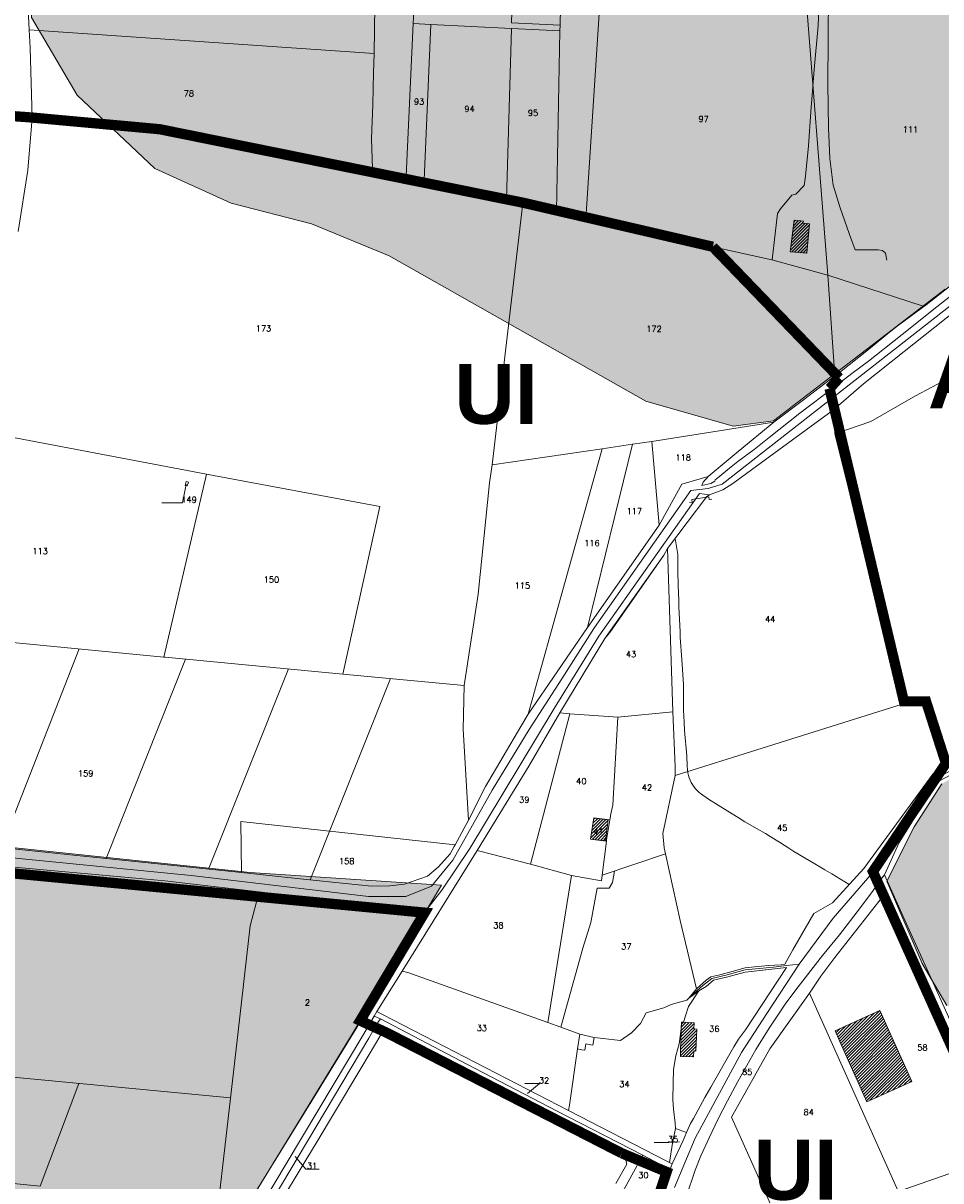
# Model space of a CAD drawing. Header units: metres. Extents: x 578835 to 593571, y 248557 to 255108.
# Tile 88 of 251: x 583786 to 584321, y 250577 to 251252. Entities that reach past the tile are written whole.
import ezdxf

# ---------------------------------------------------------------- set-up
doc = ezdxf.new("R2010")
doc.units = ezdxf.units.M
doc.linetypes.add('CACHEX2', pattern=[0.75, 0.5, -0.25])
doc.linetypes.add('SOLID_LINE', pattern=[0])
for name, color, linetype, lineweight in [('Cad-BATIMENT_BATI_LEGER13', 7, 'SOLID_LINE', 0), ('Cad-BATIMENT_BATI_PRIVE12', 7, 'SOLID_LINE', 0), ('Cad-BATIMENT_BATI_PRIVE12_HACH', 7, 'SOLID_LINE', 0), ('Cad-HYDROGRAPHI_COURS_D_EAU28', 5, 'SOLID_LINE', 0), ('Cad-PARCELLAIRE_PARCELLE1', 250, 'SOLID_LINE', 0), ('Cad-PARCELLAIRE_PARCELLE1_', 250, 'SOLID_LINE', 0), ('Cad-RESEAU_ROUT_AXE_DE_VOIE26', 255, 'SOLID_LINE', 0), ('Cad-RESEAU_ROUT_LIMITE_DE_VOIE_P23', 8, 'SOLID_LINE', 0), ('Cad-TOPONYMIE_DETAIL_PARCELLAIR181', 7, 'SOLID_LINE', 0), ('Cad-TOPONYMIE_NUMERO_DE_PARCELL182', 250, 'SOLID_LINE', 0), ('PLU', 7, 'CACHEX2', 5), ('PPRI global - contour', 152, 'Continuous', 5), ('PPRI global - hachures', 152, 'Continuous', 5)]:
    doc.layers.add(name, color=color, linetype=linetype, lineweight=lineweight)
doc.layers.add('PLU nom', color=7, linetype='Continuous')
doc.styles.get("Standard").update_dxf_attribs({"font": 'arialbd_0.ttf', "height": 50})
doc.styles.add('TEXTSTYLE_45_11', font='txt.shx', dxfattribs={"oblique": 50})

msp = doc.modelspace()

# ---------------------------------------------------------------- hatches: boundary and pattern name
at = {"layer": 'Cad-BATIMENT_BATI_PRIVE12_HACH', "ltscale": 0.4}
h = msp.add_hatch(dxfattribs=at)
h.set_pattern_fill('ANSI31', color=256, scale=0.4, style=0)
h.paths.add_polyline_path([(584243.2, 251118.22), (584244.82, 251135.41), (584240.91, 251135.75), (584241.22, 251137), (584235.74, 251137.55), (584233.57, 251119.08)])
h = msp.add_hatch(dxfattribs=at)
h.set_pattern_fill('ANSI31', color=256, scale=0.4, style=0)
h.paths.add_polyline_path([(584125.76, 250775.33), (584127.37, 250787.73), (584118.95, 250788.8), (584117.01, 250776.38)])
h = msp.add_hatch(dxfattribs=at)
h.set_pattern_fill('ANSI31', color=256, scale=0.4, style=0)
h.paths.add_polyline_path([(584259.67, 250664.57), (584262.31, 250658.65), (584278.22, 250623.2), (584304.44, 250635.09), (584285.8, 250676.45)])
h = msp.add_hatch(dxfattribs=at)
h.set_pattern_fill('ANSI31', color=256, scale=0.4, style=0)
h.paths.add_polyline_path([(584178.55, 250652.66), (584179.04, 250665.64), (584177.29, 250665.71), (584177.41, 250669.29), (584170.12, 250669.68), (584169.52, 250653.14), (584169.49, 250649.68), (584177.17, 250649.43), (584177.21, 250652.88)])
at = {"layer": 'PPRI global - hachures', "ltscale": 0.4}
h = msp.add_hatch(dxfattribs=at)
h.set_pattern_fill('ANSI36', color=256, scale=2, style=0)
h.paths.add_polyline_path([(583783.61, 251394.92), (583946.21, 251362.57), (584012.55, 251370.66), (584098.3, 251384.41), (584238.25, 251397.35), (584368.5, 251410.28), (584383.06, 251421.61), (584395.2, 251448.29), (584419.46, 251503.28), (584433.22, 251512.17), (584451.82, 251518.64), (584493.89, 251519.45), (584494.7, 251517.83), (584472.05, 251487.91), (584429.17, 251242.09), (584417.04, 251177.39), (584407.33, 251166.07), (584324.01, 251097.34), (584223.69, 251020.52), (584200.23, 251017.28), (584149.27, 251031.84), (583999.6, 251116.75), (583954.3, 251135.35), (583907.38, 251147.47), (583862.89, 251167.69), (583817.58, 251210.55), (583790.89, 251255.83), (583781.18, 251395.73)])
h = msp.add_hatch(dxfattribs=at)
h.set_pattern_fill('ANSI36', color=256, scale=2, style=0)
h.paths.add_polyline_path([(585242.56, 250780.23), (585265.66, 250798.09), (585286.7, 250804.38), (585289.93, 250787.96), (585326.39, 250810.17), (585330.51, 250825.48), (585332.77, 250868.33), (585348.01, 250892.87), (585368.08, 250929.4), (585385.04, 250960.79), (585420, 251010.54), (585447.53, 251036.99), (585518.72, 251077.28), (585598.27, 251123.95), (585621.04, 251151.16), (585692.53, 251198.38), (585723.43, 251230.19), (585637.54, 251423.36), (585591.28, 251427.03), (585538.57, 251422.44), (585488.16, 251414.81), (585414.83, 251394.96), (585343.03, 251372.05), (585277.87, 251348.23), (585198.43, 251338.3), (585108.29, 251333.72), (585046.42, 251316.92), (585001.35, 251284.85), (584795.87, 251178.72), (584800.22, 251164.72), (584815.5, 251086.08), (584822.37, 251051.72), (584819.32, 251024.99), (584791.82, 251006.67), (584731.47, 250981.47), (584700.16, 250976.13), (584659.67, 250974.6), (584593.22, 250952.46), (584510.56, 250915.62), (584433.42, 250868.28), (584351.68, 250824.76), (584321.89, 250808.72), (584305.85, 250783.52), (584289.81, 250751.95), (584310.44, 250703.84), (584324.95, 250679.41), (584347.1, 250669.48), (584371.55, 250659.56), (584400.57, 250641.23), (584409.74, 250621.38), (584399.81, 250601.53), (584383, 250586.26), (584353.21, 250570.99), (584343.28, 250555.72), (584342.52, 250547.32), (584351.68, 250539.68), (584363.14, 250532.81), (584402.1, 250526.7), (584442.58, 250516.01), (584470.85, 250509.9), (584483.07, 250499.98), (584489.18, 250483.18), (584480.78, 250466.38), (584358.94, 250424.9), (584287.9, 250398.94), (584209.22, 250382.14), (584125.96, 250363.05), (584103.32, 250351.74), (584085.24, 250360.61), (584066.5, 250379.34), (584071.07, 250273.21), (584114.62, 250275.14), (584147.19, 250265.93), (584185.77, 250251.87), (584224.57, 250241.26), (584264.15, 250239.99), (584302.22, 250247.96), (584339.45, 250262.04), (584392.88, 250285.19), (584363.5, 250180.41), (584396.55, 250191.71), (584429.35, 250209.71), (584463.06, 250232.48), (584509.48, 250247.33), (584563.23, 250258.54), (584653.27, 250281.47), (584710.91, 250295.68), (584752.12, 250307.72), (584786.5, 250341.33), (584838.38, 250380.15), (584946.57, 250440.75), (585046.31, 250526.64), (585147.58, 250632.48), (585219.01, 250708.68), (585240.76, 250756.07)])
h = msp.add_hatch(dxfattribs=at)
h.set_pattern_fill('ANSI36', color=256, scale=2, style=0)
h.paths.add_polyline_path([(584066.5, 250379.34), (584062.37, 250383.47), (584043.41, 250459.25), (584013.35, 250450.76), (584002.24, 250450.11), (583982.63, 250452.72), (583973.49, 250455.99), (583889.77, 250518.96), (583895.65, 250528.1), (583977.99, 250662.67), (584030.07, 250749.63), (583918.43, 250756.91), (583664.41, 250783.59), (583631.24, 250786.83), (583615.06, 250787.64), (583601.17, 250794.44), (583587.42, 250827.6), (583576.9, 250872.88), (583563.15, 250910.89), (583546.16, 250944.04), (583514.61, 250983.67), (583475.78, 251010.35), (583442.61, 251028.95), (583396.5, 251041.08), (583343.91, 251049.17), (583296.18, 251058.06), (583275.96, 251065.34), (583264.63, 251086.36), (583250.88, 251100.92), (583230.66, 251114.67), (583189.4, 251126.8), (583119.68, 251147.06), (583061.43, 251160.81), (583024.22, 251164.04), (582980.53, 251148.68), (582993.48, 251125.23), (583025.83, 251140.59), (583054.15, 251143.02), (583098.64, 251130.08), (583144.75, 251115.52), (583186.01, 251101.78), (583219.99, 251088.03), (583236.17, 251071.86), (583255.58, 251033.04), (583254.78, 251000.7), (583238.6, 250995.04), (583207.85, 250995.04), (583194.1, 251002.31), (583172.26, 251010.4), (583159.32, 250999.89), (583144.75, 250992.61), (583123.72, 250996.65), (583093.79, 251001.51), (583044.44, 251004.74), (583042.82, 250977.25), (583071.95, 250975.63), (583123.72, 250970.78), (583189.25, 250968.35), (583234.55, 250957.84), (583253.97, 250940.05), (583273.38, 250908.51), (583282.28, 250851.91), (583278.25, 250803.12), (583273.39, 250777.24), (583225.66, 250792.61), (583164.18, 250807.16), (583128.59, 250807.97), (583123.73, 250787.76), (583296.04, 250750.56), (583317.08, 251031.97), (583369.66, 251022.26), (583418.2, 250998.81), (583457.03, 250968.08), (583486.96, 250930.89), (583515.28, 250879.13), (583529.84, 250833.04), (583533.88, 250790.18), (583534.69, 250771.58), (583553.3, 250763.5), (583563.01, 250755.41), (583580, 250744.9), (583594.56, 250731.15), (583590.51, 250708.51), (583580.81, 250697.19), (583567.05, 250697.19), (583552.49, 250698.8), (583535.5, 250697.19), (583522.56, 250693.95), (583503.14, 250708.51), (583479.68, 250718.21), (583448.13, 250723.87), (583373.71, 250731.15), (583318.7, 250734.39), (583315.46, 250703.66), (583444.9, 250694.76), (583478.87, 250680.21), (583494.24, 250668.89), (583512.04, 250632.5), (583510.42, 250582.36), (583496.67, 250561.34), (583468.36, 250541.12), (583419.01, 250518.48), (583354.29, 250508.77), (583304.13, 250508.77), (583282.29, 250518.48), (583279.06, 250526.56), (583283.91, 250598.53), (583239.42, 250602.58), (583222.43, 250600.96), (583186.02, 250597.72), (583162.56, 250599.34), (583148, 250606.62), (583122.92, 250612.28), (583089.76, 250614.71), (583078.43, 250626.03), (583052.54, 250635.73), (583029.89, 250635.73), (583004.81, 250631.69), (582985.4, 250622.79), (582965.98, 250613.09), (582970.84, 250593.68), (583001.58, 250611.47), (583029.08, 250621.98), (583059.01, 250621.98), (583080.86, 250606.62), (583092.99, 250591.26), (583118.07, 250585.59), (583148.81, 250571.85), (583177.12, 250554.06), (583200.59, 250528.99), (583205.44, 250507.16), (583205.44, 250486.13), (583186.83, 250479.66), (583124.54, 250464.3), (583104.02, 250461.44), (583074.89, 250436.37), (583062.76, 250421.01), (583040.92, 250417.77), (583013.41, 250429.9), (582993.19, 250437.99), (582977.01, 250433.14), (582972.96, 250422.62), (582979.43, 250412.11), (583003.7, 250411.3), (583028.78, 250404.83), (583040.92, 250397.56), (583014.22, 250380.57), (582989.14, 250366.83), (582968.11, 250354.7), (582985.91, 250337.72), (583050.62, 250379.77), (583073.28, 250387.85), (583089.45, 250391.9), (583109.68, 250404.03), (583129.9, 250417.77), (583157.41, 250425.05), (583265.81, 250428.28), (583273.09, 250428.28), (583273.9, 250446.07), (583295.97, 250457.39), (583334.8, 250467.1), (583366.35, 250470.33), (583405.99, 250467.9), (583424.6, 250456.58), (583444.01, 250438.79), (583471.52, 250417.77), (583514.39, 250491.35), (583542.71, 250566.56), (583607.54, 250728.61), (583618.87, 250755.3), (583637.47, 250748.02), (583563.05, 250565.27), (583533.11, 250493.3), (583488.62, 250414.05), (583469.92, 250375), (583458.6, 250360.44), (583447.3, 250277.69), (583433.55, 250118.39), (583433.55, 250075.53), (583435.17, 250061.79), (583444.07, 250055.32), (583538.72, 249966.37), (583593.05, 249930.65), (583636.74, 249921.76), (583657.12, 249921.76), (583640.51, 249900.52), (583605.37, 249856.24), (583563.9, 249771.01), (583539.46, 249724.43), (583484.46, 249610.66), (583466.89, 249549.58), (583445.44, 249517.44), (583408.01, 249447.95), (583372.11, 249391.45), (583402.75, 249358.91), (583418.65, 249347.07), (583436.19, 249369.28), (583463.87, 249406.75), (583478.59, 249436.8), (583476.61, 249477.12), (583481.36, 249487.31), (583491.71, 249499.16), (583485.47, 249528.1), (583479.2, 249549.72), (583486.09, 249593.97), (583536.27, 249697.24), (583571.65, 249771.24), (583609.81, 249820.41), (583635.17, 249860.02), (583657.05, 249884.96), (583692.43, 249959.02), (583716.61, 250005.58), (583724.42, 250017.76), (583733.57, 250029.46), (583758.23, 250060.88), (583783.36, 250088.01), (583819.02, 250122.79), (583886.38, 250174.14), (583941.78, 250217.37), (583983.26, 250248.04), (584014.32, 250265.65), (584046.48, 250272.12), (584071.07, 250273.21)])

# ---------------------------------------------------------------- linework, layer by layer
at = {"layer": 'Cad-BATIMENT_BATI_LEGER13'}
msp.add_lwpolyline([(584118.47, 250656.23), (584119.18, 250660.64), (584110.85, 250662.61), (584109.51, 250654.03), (584112.02, 250653.57), (584113.77, 250653.27), (584114.38, 250656.89), (584117.22, 250656.45), (584118.47, 250656.23), (584118.47, 250656.23)], close=True, dxfattribs=at)
msp.add_lwpolyline([(584118.47, 250656.23), (584119.18, 250660.64), (584110.85, 250662.61), (584109.51, 250654.03), (584112.02, 250653.57), (584113.77, 250653.27), (584114.38, 250656.89), (584117.22, 250656.45), (584118.47, 250656.23), (584118.47, 250656.23)], close=True, dxfattribs=at)
at = {"layer": 'Cad-BATIMENT_BATI_PRIVE12'}
for points in [[(584243.2, 251118.22), (584244.82, 251135.41), (584240.91, 251135.75), (584241.22, 251137), (584235.74, 251137.55), (584233.57, 251119.08), (584243.2, 251118.22), (584243.2, 251118.22)], [(584125.76, 250775.33), (584127.37, 250787.73), (584118.95, 250788.8), (584117.01, 250776.38), (584125.76, 250775.33), (584125.76, 250775.33)], [(584259.67, 250664.57), (584262.31, 250658.65), (584278.22, 250623.2), (584304.44, 250635.09), (584285.8, 250676.45), (584259.67, 250664.57), (584259.67, 250664.57)], [(584178.55, 250652.66), (584179.04, 250665.64), (584177.29, 250665.71), (584177.41, 250669.29), (584170.12, 250669.68), (584169.52, 250653.14), (584169.49, 250649.68), (584177.17, 250649.43), (584177.21, 250652.88), (584178.55, 250652.66), (584178.55, 250652.66)]]:
    msp.add_lwpolyline(points, close=True, dxfattribs=at)
at = {"layer": 'Cad-HYDROGRAPHI_COURS_D_EAU28'}
for points in [[(584337.34, 251107.47), (584312.82, 251088.14), (584297.44, 251076.82), (584292.41, 251072.95), (584278.14, 251061.28), (584263.29, 251049.45), (584259.57, 251046.68), (584241.19, 251032.77), (584224.06, 251019.75), (584203.23, 251002.63), (584185.67, 250987.89), (584185.06, 250987.29), (584183.85, 250985.96), (584182.8, 250984.64), (584181.89, 250982.78), (584187.32, 250983.9), (584189.52, 250985.2), (584189.78, 250986.01), (584190.24, 250986.5), (584192.48, 250988.24), (584198.11, 250992.83), (584202.91, 250996.69), (584212.53, 251003.74), (584215.39, 251006.09), (584221.18, 251010.81), (584239.12, 251025.02), (584259.13, 251040.18), (584269.43, 251048.07), (584269.43, 251048.07), (584269.43, 251048.07), (584279.2, 251055.35), (584303.58, 251074.43), (584316.31, 251084.87), (584327.15, 251093.35)], [(583922.79, 250558.95), (583984.2, 250661.85), (583990.91, 250673.22), (583992.42, 250675.91), (584007.12, 250699.32), (584050.86, 250769.85), (584080.97, 250818.97), (584099.23, 250850.14), (584125.45, 250893.47), (584159.73, 250942.03), (584161.89, 250945.89), (584184.82, 250976.34), (584186.38, 250977.37), (584180.63, 250978.11), (584121.96, 250894.84), (584095.89, 250852.54), (584046.65, 250770.95), (584030.28, 250746.73), (584020.26, 250733.53), (584018.83, 250730.84), (584016.72, 250725.54), (583987.62, 250678.07), (583952.51, 250620.63), (583895.96, 250528.74)]]:
    msp.add_lwpolyline(points, dxfattribs=at)
at = {"layer": 'Cad-PARCELLAIRE_PARCELLE1'}
for points in [[(584099.28, 251251.21), (584101.06, 251343.32), (584101.16, 251346.13), (584101.53, 251363.43), (584128.38, 251357.87), (584128.21, 251354.96), (584125.07, 251306.66), (584123.42, 251280.99), (584123.17, 251276.07), (584120.83, 251239.98), (584114.31, 251138.32), (584097.2, 251142.91), (584099.22, 251247.98), (584099.28, 251251.21), (584099.28, 251251.21)], [(583990.75, 251348.39), (583990.27, 251350.23), (583993.57, 251350.18), (584018.13, 251355.24), (584017.72, 251345.29), (584017.55, 251342.37), (584013.74, 251255.78), (584013.54, 251252.19), (584009.59, 251163.35), (583989.78, 251167.5), (583989.3, 251185.18), (583990.02, 251205.09), (583990.53, 251223.63), (583990.92, 251234.8), (583991.53, 251290.71), (583992.36, 251336.04), (583990.75, 251348.39), (583990.75, 251348.39)], [(584099.28, 251251.21), (584070.96, 251252.75), (584073.64, 251343.04), (584101.06, 251343.32), (584099.28, 251251.21), (584099.28, 251251.21)], [(584241.69, 251281.39), (584241.1, 251292.38), (584297.61, 251298.77), (584353.77, 251304.58), (584373.45, 251136.01), (584342.99, 251111.95), (584312.82, 251088.14), (584297.44, 251076.82), (584292.41, 251072.95), (584278.14, 251061.28), (584263.29, 251049.45), (584259.57, 251046.68), (584255.4, 251105.52), (584241.69, 251281.39), (584241.69, 251281.39)], [(584114.31, 251138.32), (584120.83, 251239.98), (584123.17, 251276.07), (584241.69, 251281.39), (584255.4, 251105.52), (584222.74, 251114.39), (584114.31, 251138.32), (584114.31, 251138.32)], [(584013.54, 251252.19), (584023.97, 251251.72), (584020.09, 251161), (584009.59, 251163.35), (584013.54, 251252.19), (584013.54, 251252.19)], [(584020.09, 251161), (584023.97, 251251.72), (584070.9, 251249.4), (584068.01, 251149.84), (584060.46, 251151.33), (584020.09, 251161), (584020.09, 251161)], [(584070.9, 251249.4), (584099.22, 251247.98), (584097.2, 251142.91), (584077.6, 251147.52), (584068.01, 251149.84), (584070.9, 251249.4), (584070.9, 251249.4)], [(583791.26, 251197.18), (583835.4, 251190.84), (583865.86, 251190.37), (583886.54, 251187.64), (583948.2, 251175.84), (583989.78, 251167.5), (583989.3, 251185.18), (583990.02, 251205.09), (583990.53, 251223.63), (583990.92, 251234.8), (583789.53, 251248.54), (583790.24, 251238.11), (583791.26, 251197.18), (583791.26, 251197.18)], [(584259.57, 251046.68), (584255.4, 251105.52), (584222.74, 251114.39), (584114.31, 251138.32), (584097.2, 251142.91), (584077.6, 251147.52), (584059.61, 250994.75), (584123.79, 251004.13), (584141.46, 251006.83), (584152.88, 251008.34), (584224.06, 251019.75), (584241.19, 251032.77), (584259.57, 251046.68), (584259.57, 251046.68)], [(584335.2, 251050.22), (584306.54, 251035.11), (584280.59, 251020.13), (584259.6, 251012.8), (584258.75, 251026.89), (584276.36, 251042.06), (584299.92, 251060.98), (584330.08, 251084.9), (584341.41, 251093.31), (584346.54, 251095.98), (584358.85, 251100.68), (584374.65, 251105.01), (584377.46, 251073.26), (584335.2, 251050.22), (584335.2, 251050.22)], [(584298.18, 250854.94), (584287.95, 250896.45), (584274.56, 250953.07), (584259.6, 251012.8), (584280.59, 251020.13), (584306.54, 251035.11), (584335.2, 251050.22), (584336.94, 251042.23), (584388.13, 251057.2), (584388.41, 251055.78), (584392.92, 251043.22), (584397.04, 251038.33), (584400.85, 251040.09), (584433.58, 250880.31), (584333.18, 250821.87), (584326.01, 250818.82), (584310.39, 250858.76), (584298.18, 250854.94), (584298.18, 250854.94)], [(584166.42, 250813.62), (584217.21, 250829.45), (584298.18, 250854.94), (584287.95, 250896.45), (584274.56, 250953.07), (584259.6, 251012.8), (584258.75, 251026.89), (584200.09, 250983.97), (584194.22, 250980.25), (584186.38, 250977.37), (584184.82, 250976.34), (584161.89, 250945.89), (584165.06, 250850.62), (584166.32, 250818.74), (584166.42, 250813.62), (584166.42, 250813.62)], [(584157.03, 250959.64), (584152.88, 251008.34), (584224.06, 251019.75), (584203.23, 251002.63), (584185.67, 250987.89), (584180.99, 250986.61), (584170.29, 250983.49), (584157.03, 250959.64), (584157.03, 250959.64)], [(583699.51, 250898.92), (583868.15, 250882.57), (583893.04, 250989.32), (583747.36, 251017.05), (583744.95, 251011.29), (583699.51, 250898.92), (583699.51, 250898.92)], [(584123.79, 251004.13), (584141.46, 251006.83), (584115.27, 250899.97), (584080.74, 250849.37), (584123.79, 251004.13), (584123.79, 251004.13)], [(584141.46, 251006.83), (584152.88, 251008.34), (584157.03, 250959.64), (584115.27, 250899.97), (584141.46, 251006.83), (584141.46, 251006.83)], [(584043.24, 250865.97), (584051.4, 250919.39), (584058.17, 250984.38), (584059.61, 250994.75), (584123.79, 251004.13), (584080.74, 250849.37), (584076.31, 250842.2), (584055.83, 250807.17), (584045.84, 250787.49), (584042.8, 250840.64), (584043.24, 250865.97), (584043.24, 250865.97)], [(583893.04, 250989.32), (583893.95, 250989.17), (583994.12, 250970.45), (583972.6, 250872.67), (583868.9, 250882.51), (583868.15, 250882.57), (583893.04, 250989.32), (583893.04, 250989.32)], [(583882.45, 250984.75), (583881.2, 250984.98), (583880.55, 250982.81), (583881.82, 250982.47), (583882.45, 250984.75), (583882.45, 250984.75)], [(584165.06, 250850.62), (584133, 250847.5), (584104.89, 250849.5), (584099.23, 250850.14), (584125.45, 250893.47), (584128.29, 250897.05), (584159.73, 250942.03), (584161.89, 250945.89), (584165.06, 250850.62), (584165.06, 250850.62)], [(583913.09, 250786.77), (583913.35, 250756.92), (583823.19, 250766.34), (583817.29, 250766.96), (583752.25, 250773.68), (583713.16, 250776.88), (583707.76, 250777.32), (583665.51, 250782.71), (583660.92, 250784.34), (583657.32, 250786.94), (583655.95, 250789.6), (583656.83, 250793.81), (583687.91, 250870.98), (583698.91, 250897.2), (583699.51, 250898.92), (583868.15, 250882.57), (583868.9, 250882.51), (583972.6, 250872.67), (584043.24, 250865.97), (584042.8, 250840.64), (584045.84, 250787.49), (584038.14, 250773.14), (583913.09, 250786.77), (583913.09, 250786.77)], [(584081.97, 250761.75), (584104.89, 250849.5), (584099.23, 250850.14), (584080.97, 250818.97), (584050.86, 250769.85), (584081.97, 250761.75), (584081.97, 250761.75)], [(584126.42, 250775.27), (584117.01, 250776.38), (584118.95, 250788.8), (584128.28, 250787.58), (584128.46, 250788.38), (584128.98, 250791.1), (584130.02, 250796.3), (584133, 250847.5), (584104.89, 250849.5), (584081.97, 250761.75), (584106, 250755.28), (584123.49, 250752.17), (584123.87, 250755.44), (584126.42, 250775.27), (584126.42, 250775.27)], [(584128.28, 250787.58), (584128.46, 250788.38), (584128.98, 250791.1), (584130.02, 250796.3), (584133, 250847.5), (584165.06, 250850.62), (584166.32, 250818.74), (584166.42, 250813.62), (584159.2, 250779.69), (584159.98, 250771.28), (584160.84, 250767.9), (584123.87, 250755.44), (584126.42, 250775.27), (584126.45, 250775.94), (584128.28, 250787.58), (584128.28, 250787.58)], [(584038.14, 250773.14), (584037.48, 250772.08), (584035.13, 250767.76), (584028.42, 250760.18), (584022.03, 250754.74), (584008.56, 250750.16), (583999.91, 250749.21), (583989.28, 250749), (583951.28, 250752.95), (583920.59, 250756.18), (583913.35, 250756.92), (583913.09, 250786.77), (584038.14, 250773.14), (584038.14, 250773.14)], [(584126.42, 250775.27), (584117.01, 250776.38), (584118.95, 250788.8), (584128.28, 250787.58), (584126.45, 250775.94), (584126.42, 250775.27), (584126.42, 250775.27)], [(583624.18, 250520.21), (583694.74, 250518.41), (583886.95, 250514.17), (583895.96, 250528.74), (583911.44, 250664.25), (583918.5, 250725.92), (583923.84, 250745.76), (583868.66, 250752.08), (583757.16, 250762.28), (583673.56, 250770.24), (583648.75, 250772.18), (583644.65, 250767.93), (583595.66, 250644.68), (583549.56, 250530.14), (583560.94, 250528.2), (583621.69, 250520.34), (583624.18, 250520.21), (583624.18, 250520.21)], [(584106, 250755.28), (584092.07, 250669.4), (584010.39, 250698.59), (584007.12, 250699.32), (584050.86, 250769.85), (584081.97, 250761.75), (584106, 250755.28), (584106, 250755.28)], [(584174.32, 250683.63), (584173.18, 250682.43), (584164.08, 250679.88), (584159.86, 250677.96), (584149.55, 250675.1), (584146.12, 250668.79), (584140.96, 250663.46), (584134.49, 250658.9), (584119.18, 250660.64), (584110.85, 250662.61), (584099.8, 250666.7), (584092.07, 250669.4), (584106, 250755.28), (584123.49, 250752.17), (584123.87, 250755.44), (584160.84, 250767.9), (584169.37, 250729.03), (584178.89, 250689.15), (584174.32, 250683.63), (584174.32, 250683.63)], [(584361.91, 250593.52), (584333.36, 250655.9), (584323.33, 250678.35), (584299.37, 250731.2), (584288.6, 250755.5), (584286.2, 250752.62), (584289.6, 250745.55), (584290.81, 250742.74), (584358.37, 250592.44), (584361.91, 250593.52), (584361.91, 250593.52)], [(583895.96, 250528.74), (583911.44, 250664.25), (583918.5, 250725.92), (583923.84, 250745.76), (584020.26, 250733.53), (584018.83, 250730.84), (584016.72, 250725.54), (583952.51, 250620.63), (583895.96, 250528.74), (583895.96, 250528.74)], [(584289.6, 250745.55), (584259.56, 250707.36), (584251.32, 250696.42), (584244.73, 250686.51), (584259, 250654.82), (584296.43, 250570.99), (584301.65, 250572.66), (584358.37, 250592.44), (584290.81, 250742.74), (584289.6, 250745.55), (584289.6, 250745.55)], [(584104.1, 250618.02), (583995.71, 250674.06), (583992.42, 250675.91), (584007.12, 250699.32), (584010.39, 250698.59), (584092.07, 250669.4), (584099.8, 250666.7), (584110.85, 250662.61), (584109.51, 250654.03), (584104.84, 250621.2), (584104.1, 250618.02), (584104.1, 250618.02)], [(584180.3, 250687.92), (584184.54, 250690.5), (584188.7, 250694.08), (584197.19, 250696.02), (584207.33, 250698.88), (584231.28, 250701.44), (584207.43, 250665.22), (584203.44, 250659.65), (584200.59, 250655.29), (584187.14, 250631.75), (584183.78, 250625.67), (584177.05, 250613.41), (584175.4, 250610.48), (584173.12, 250605.17), (584166.65, 250607.63), (584166.39, 250610.63), (584165.54, 250618.8), (584164.99, 250624.55), (584165.27, 250633.95), (584165.42, 250642.09), (584166.81, 250650.01), (584168.71, 250656.97), (584169.56, 250662.61), (584169.93, 250665.99), (584170.12, 250669.68), (584171.28, 250669.56), (584172.37, 250673.32), (584174.22, 250678.84), (584180.3, 250687.92), (584180.3, 250687.92)], [(584163.03, 250587.83), (584161.21, 250588.79), (584104.1, 250618.02), (584104.84, 250621.2), (584109.51, 250654.03), (584110.85, 250662.61), (584119.18, 250660.64), (584134.49, 250658.9), (584140.96, 250663.46), (584146.12, 250668.79), (584149.55, 250675.1), (584159.86, 250677.96), (584164.08, 250679.88), (584173.18, 250682.43), (584174.32, 250683.63), (584180.3, 250687.92), (584174.22, 250678.84), (584172.37, 250673.32), (584171.28, 250669.56), (584170.12, 250669.68), (584169.93, 250665.99), (584169.56, 250662.61), (584168.71, 250656.97), (584166.81, 250650.01), (584165.42, 250642.09), (584165.27, 250633.95), (584164.99, 250624.55), (584165.54, 250618.8), (584166.39, 250610.63), (584166.65, 250607.63), (584164.89, 250599.02), (584163.03, 250587.83), (584163.03, 250587.83)], [(584244.73, 250686.51), (584259, 250654.82), (584296.43, 250570.99), (584256.08, 250557.59), (584228.82, 250548.29), (584221.23, 250565.27), (584199.23, 250614.26), (584221.63, 250654.03), (584244.73, 250686.51), (584244.73, 250686.51)], [(583994.44, 250671.51), (584044.87, 250645.17), (584097.62, 250617.7), (584103.91, 250614.44), (584147.59, 250592), (584157.42, 250586.8), (584160.52, 250585.16), (584163.43, 250583.96), (584164.75, 250586.97), (584163.03, 250587.83), (584161.21, 250588.79), (584104.1, 250618.02), (583995.71, 250674.06), (583992.42, 250675.91), (583990.91, 250673.22), (583994.44, 250671.51), (583994.44, 250671.51)], [(583887.85, 250497.52), (583897.85, 250516.97), (583922.79, 250558.95), (583984.2, 250661.85), (583990.91, 250673.22), (583994.44, 250671.51), (583992.97, 250669.38), (583987.63, 250660.24), (583926.37, 250557.47), (583912.19, 250532.88), (583891.47, 250495.7), (583887.85, 250497.52), (583887.85, 250497.52)], [(584058.5, 250470.19), (584052.75, 250467.93), (583993.98, 250443.07), (583988.46, 250445.84), (583891.47, 250495.7), (583912.19, 250532.88), (583926.37, 250557.47), (583987.63, 250660.24), (583992.97, 250669.38), (583994.44, 250671.51), (584044.87, 250645.17), (584097.62, 250617.7), (584103.91, 250614.44), (584147.59, 250592), (584133.55, 250566.64), (584130.49, 250560.7), (584117.66, 250567.21), (584112.31, 250565.2), (584092.46, 250527.42), (584067.67, 250478.87), (584068.91, 250474.74), (584058.5, 250470.19), (584058.5, 250470.19)], [(584166.65, 250607.63), (584164.89, 250599.02), (584163.03, 250587.83), (584164.75, 250586.97), (584171.11, 250600.65), (584173.12, 250605.17), (584166.65, 250607.63), (584166.65, 250607.63)], [(584163.43, 250583.96), (584162.19, 250581.07), (584159.79, 250576.18), (584153.61, 250563.3), (584149.25, 250549.34), (584148.88, 250547.96), (584146.04, 250554.31), (584144.63, 250556.41), (584139.28, 250562.1), (584136.79, 250564.24), (584133.55, 250566.64), (584147.59, 250592), (584157.42, 250586.8), (584160.52, 250585.16), (584163.43, 250583.96), (584163.43, 250583.96)], [(584387.79, 250532.36), (584375.06, 250561.51), (584376.09, 250562.04), (584361.91, 250593.52), (584358.37, 250592.44), (584301.65, 250572.66), (584320.76, 250515.62), (584324.26, 250505.32), (584325.24, 250502.5), (584391.01, 250525.5), (584387.79, 250532.36), (584387.79, 250532.36)], [(584163.43, 250583.96), (584148.88, 250547.96), (584149.25, 250549.34), (584153.61, 250563.3), (584159.79, 250576.18), (584162.19, 250581.07), (584163.43, 250583.96), (584163.43, 250583.96)]]:
    msp.add_lwpolyline(points, close=True, dxfattribs=at)
for points in [[(583991.53, 251290.71), (583990.92, 251234.8), (583789.53, 251248.54), (583789.53, 251248.54), (583789.53, 251248.54), (583787.6, 251288.5)], [(584013.74, 251255.78), (584013.54, 251252.19), (584023.97, 251251.72), (584070.9, 251249.4), (584099.22, 251247.98), (584099.28, 251251.21), (584070.96, 251252.75)], [(583783.12, 251130.85), (583788.86, 251166.77), (583791.26, 251197.18), (583835.4, 251190.84), (583865.86, 251190.37), (583886.54, 251187.64), (583948.2, 251175.84), (583989.78, 251167.5), (584009.59, 251163.35), (584020.09, 251161), (584060.46, 251151.33), (584068.01, 251149.84), (584077.6, 251147.52), (584059.61, 250994.75), (584058.17, 250984.38), (584051.4, 250919.39), (584043.24, 250865.97), (583972.6, 250872.67), (583972.6, 250872.67), (583972.6, 250872.67), (583994.12, 250970.45), (583893.95, 250989.17), (583893.04, 250989.32), (583747.36, 251017.05)], [(584376.09, 250562.04), (584361.91, 250593.52), (584333.36, 250655.9), (584323.33, 250678.35), (584299.37, 250731.2), (584288.6, 250755.5), (584297, 250774.37), (584311.91, 250798.13), (584320.7, 250810.46), (584367.43, 250835.32), (584412.8, 250859.62), (584428.77, 250868.76), (584434.62, 250853.09), (584441.23, 250835.03), (584470.33, 250758.31), (584479.93, 250732.25), (584509.25, 250654.55), (584548.96, 250552.41)], [(584326.01, 250818.82), (584316.66, 250814.25), (584276.49, 250759.28), (584258.29, 250739.25), (584247.35, 250733.1), (584235.11, 250711.89), (584230.45, 250703.48), (584228.18, 250703.07), (584220.79, 250702.68), (584212.68, 250702), (584207.22, 250701.32), (584199.64, 250699.24), (584192.55, 250697.31), (584187.28, 250696.09), (584184.41, 250694.06), (584178.89, 250689.15), (584169.37, 250729.03), (584160.84, 250767.9), (584159.98, 250771.28), (584159.2, 250779.69), (584166.42, 250813.62), (584217.21, 250829.45), (584298.18, 250854.94), (584310.39, 250858.76), (584326.01, 250818.82)], [(584172.79, 250567.69), (584178.08, 250583.29), (584181.43, 250591.6), (584186.31, 250602.15), (584191.49, 250613.28), (584196.97, 250623.65), (584203.02, 250635.09), (584213.5, 250653.69), (584221.73, 250666.64), (584230.59, 250680.09), (584236.9, 250688.41), (584252.29, 250708.54), (584262.25, 250720.52), (584274.51, 250736.6), (584281.93, 250746.47), (584286.2, 250752.62), (584289.6, 250745.55), (584259.56, 250707.36), (584251.32, 250696.42), (584244.73, 250686.51), (584221.63, 250654.03), (584199.23, 250614.26), (584199.23, 250614.26), (584199.23, 250614.26), (584221.23, 250565.27)]]:
    msp.add_lwpolyline(points, dxfattribs=at)
at = {"layer": 'Cad-PARCELLAIRE_PARCELLE1_'}
msp.add_lwpolyline([(583882.45, 250984.75), (583881.82, 250982.47), (583880.55, 250982.81), (583881.2, 250984.98), (583882.45, 250984.75), (583882.45, 250984.75)], close=True, dxfattribs=at)
at = {"layer": 'Cad-RESEAU_ROUT_AXE_DE_VOIE26'}
for points in [[(584647.73, 251191.89), (584540.07, 251160.3), (584520.71, 251154.28), (584484.31, 251139.65), (584342.84, 251099.9), (584222.48, 251005.84), (584193.83, 250983.53), (584185.62, 250980.97), (584175.65, 250979.79), (584119.35, 250899.98), (584100.22, 250869.92), (584081.28, 250840.39), (584059.61, 250804.95), (584036.7, 250764.11), (584024.27, 250749.01), (584009.24, 250742.87), (583987.49, 250742.88), (583884.15, 250755.15), (583785.42, 250764.85), (583644.94, 250779.87)], [(584647.73, 251191.89), (584540.07, 251160.3), (584520.71, 251154.28), (584484.31, 251139.65), (584342.84, 251099.9), (584222.48, 251005.84), (584193.83, 250983.53), (584185.62, 250980.97), (584175.65, 250979.79), (584119.35, 250899.98), (584100.22, 250869.92), (584081.28, 250840.39), (584059.61, 250804.95), (584036.7, 250764.11), (584024.27, 250749.01), (584009.24, 250742.87), (583987.49, 250742.88), (583884.15, 250755.15), (583785.42, 250764.85), (583644.94, 250779.87)], [(584647.73, 251191.89), (584540.07, 251160.3), (584520.71, 251154.28), (584484.31, 251139.65), (584342.84, 251099.9), (584222.48, 251005.84), (584193.83, 250983.53), (584185.62, 250980.97), (584175.65, 250979.79), (584119.35, 250899.98), (584100.22, 250869.92), (584081.28, 250840.39), (584059.61, 250804.95), (584036.7, 250764.11), (584024.27, 250749.01), (584009.24, 250742.87)], [(584166.09, 250573.15), (584178.18, 250601.88), (584205.11, 250651.89), (584219.96, 250674.74), (584238.84, 250703.48), (584258.55, 250730.22), (584281.29, 250756.57), (584293.32, 250776.36), (584318.12, 250811.53), (584334.1, 250820.01), (584390.03, 250851.01), (584504.65, 250917.55), (584525.85, 250930.15), (584596.71, 250960.28), (584685.4, 250998.03), (584690.45, 251006.21)], [(584166.09, 250573.15), (584178.18, 250601.88), (584205.11, 250651.89), (584219.96, 250674.74), (584238.84, 250703.48), (584258.55, 250730.22), (584281.29, 250756.57), (584293.32, 250776.36), (584318.12, 250811.53), (584334.1, 250820.01), (584390.03, 250851.01), (584504.65, 250917.55), (584525.85, 250930.15), (584596.71, 250960.28), (584685.4, 250998.03), (584690.45, 251006.21)], [(584009.24, 250742.87), (583987.49, 250742.88), (583884.15, 250755.15), (583785.42, 250764.85), (583644.94, 250779.87)], [(584009.24, 250742.87), (583987.49, 250742.88), (583884.15, 250755.15), (583785.42, 250764.85), (583644.94, 250779.87)], [(584174.35, 250683.66), (584177.46, 250686.59), (584182.47, 250691.01), (584187.89, 250695.18), (584196.79, 250697.18), (584207.3, 250700.16), (584213.32, 250700.84), (584223.81, 250701.66), (584231.28, 250702.69), (584238.84, 250703.48)]]:
    msp.add_lwpolyline(points, dxfattribs=at)
at = {"layer": 'Cad-RESEAU_ROUT_LIMITE_DE_VOIE_P23'}
for p, q in [((584311.16, 251087.43), (584255.44, 251105.46)), ((583773.35, 250771.49), (583818.75, 250887.36)), ((583880.86, 250881.37), (583834.58, 250765.11)), ((583894.27, 250758.9), (583940.79, 250875.68)), ((584000.27, 250870.07), (583953.54, 250752.72))]:
    msp.add_line(p, q, dxfattribs=at)
for points in [[(584289.83, 251114.26), (584289.08, 251118.23), (584287.37, 251119.82), (584284.79, 251120.23), (584271.49, 251120.22), (584268.11, 251129.1), (584262.4, 251145.29), (584258.66, 251157.87), (584256.64, 251173.47), (584255.79, 251191.36), (584255.48, 251216.87), (584255.93, 251269.9), (584244.16, 251270.5), (584187, 251274.3), (584148.64, 251277.71), (584122.93, 251281.05)], [(584223, 251114.36), (584226.18, 251141.47), (584227.91, 251144.08), (584234.38, 251152.05), (584236.81, 251152.77), (584241.69, 251157.72), (584242.48, 251163.26), (584244.1, 251180.92), (584245.62, 251200.68), (584247.45, 251225.5), (584249.86, 251250.96), (584250.69, 251270.16)], [(584187.72, 250974.81), (584186.29, 250974.57), (584186.05, 250976.1), (584176.16, 250974.53), (584176.38, 250973.1), (584174.87, 250972.86)], [(584166.33, 250951.8), (584167.92, 250942.44), (584168.02, 250940.54), (584167.96, 250936.69), (584167.97, 250934.78), (584168.01, 250932.7), (584168.12, 250924.42), (584168.47, 250915.59), (584168.63, 250911.95), (584169.26, 250897.33), (584169.43, 250894.13), (584170.26, 250881.31), (584170.94, 250872.45), (584171.29, 250866.54), (584171.37, 250863.58), (584171.36, 250857.65), (584171.37, 250851.74), (584171.58, 250844.59), (584171.84, 250839.84), (584173.15, 250824.95), (584173.43, 250818.96), (584173.6, 250816.99), (584173.89, 250815.01), (584174.22, 250813.6), (584174.66, 250812.21), (584175.18, 250810.86), (584175.79, 250809.53), (584176.47, 250808.25), (584177.07, 250807.29), (584178.51, 250805.5), (584180.17, 250803.89), (584181.26, 250802.98), (584185.93, 250799.76), (584197.23, 250792.73), (584203.11, 250788.97), (584207.06, 250786.53), (584214.28, 250782.47), (584219.05, 250779.74), (584221.8, 250778.04), (584227.22, 250774.57), (584232.66, 250771.12), (584235.68, 250769.27), (584247.8, 250761.97), (584253.77, 250758.56), (584257.74, 250756.26), (584267.92, 250749.85)], [(584130.98, 250757.82), (584129.91, 250751.1), (584127.89, 250747.82), (584120.99, 250747.89), (584117.15, 250727.71), (584112.62, 250712.82), (584099.81, 250666.67)], [(584131.9, 250575.45), (584138.2, 250586.76), (584136.6, 250592.35), (584096.09, 250613.01), (584041.34, 250641.19), (583998.36, 250663.36), (583994.75, 250662.32), (583983.69, 250643.58), (583967.16, 250615.91), (583958.1, 250600.95), (583950.89, 250589.18), (583939.71, 250570.5)], [(583907.05, 250625.55), (583741.22, 250641.26), (583733.33, 250642.05)], [(583712.83, 250582.34), (583795.96, 250573.88), (583818.55, 250633.94)]]:
    msp.add_lwpolyline(points, dxfattribs=at)
at = {"layer": 'Cad-TOPONYMIE_DETAIL_PARCELLAIR181'}
for points in [[(583866.89, 250972.64), (583878.93, 250972.64), (583881.25, 250983.32), (583881.25, 250983.32)], [(584078.79, 250633.85), (584087.37, 250633.79), (584080.27, 250628.06), (584080.27, 250628.06)], [(584154.13, 250599.45), (584162.79, 250599.51), (584169.03, 250599.82), (584169.03, 250599.82)], [(583958.71, 250583.92), (583951.04, 250583.95), (583944.67, 250591.21), (583944.67, 250591.21)]]:
    msp.add_lwpolyline(points, dxfattribs=at)
at = {"layer": 'PLU', "color": 7, "ltscale": 2, "const_width": 6}
for points in [[(583326.45, 250872.57), (583408.24, 250868.35), (583408.24, 250868.35), (583408.24, 250868.35), (583408.24, 250868.35), (583537.83, 250869.07), (583554.54, 251031.16), (583432.99, 251050), (583432.99, 251050), (583432.99, 251050), (583454.87, 251211.87), (583569.57, 251208.5), (583698.97, 251204.19), (583790.01, 251197.51)], [(583790.01, 251197.51), (583865.82, 251190.57), (584077.62, 251147.73), (584188.38, 251122.01)], [(584188.38, 251122.01), (584262.13, 251045.5)], [(584262.13, 251045.5), (584262.13, 251045.5), (584256.47, 251039.3), (584256.47, 251039.3), (584256.47, 251039.3), (584256.47, 251039.3)], [(584256.47, 251039.3), (584299.84, 250856.8), (584312.75, 250856.8), (584324.37, 250820.68), (584281.76, 250757.47), (584419.85, 250450.19)]]:
    msp.add_lwpolyline(points, dxfattribs=at)
at = {"layer": 'PLU', "ltscale": 2, "const_width": 6}
for points in [[(583568.55, 250591.35), (583645.93, 250769.26), (584020.26, 250733.53), (583982.68, 250670.53), (583998.36, 250663.36), (584135.27, 250593.16)], [(584135.27, 250593.16), (584161.43, 250582.26), (584161.43, 250582.26), (584138.17, 250512.52)]]:
    msp.add_lwpolyline(points, dxfattribs=at)
at = {"layer": 'PPRI global - contour'}
for points in [[(584324.01, 251097.34), (584223.69, 251020.52), (584200.23, 251017.28), (584149.27, 251031.84), (583999.6, 251116.75), (583954.3, 251135.35), (583907.38, 251147.47), (583862.89, 251167.69), (583817.58, 251210.55), (583790.89, 251255.83), (583781.18, 251395.73), (583783.61, 251394.92), (583946.21, 251362.57), (584012.55, 251370.66), (584098.3, 251384.41), (584238.25, 251397.35), (584368.5, 251410.28)], [(583895.65, 250528.1), (583977.99, 250662.67), (584030.07, 250749.63), (583918.43, 250756.91), (583664.41, 250783.59), (583631.24, 250786.83), (583615.06, 250787.64), (583601.17, 250794.44), (583587.42, 250827.6), (583576.9, 250872.88), (583563.15, 250910.89), (583546.16, 250944.04), (583514.61, 250983.67), (583475.78, 251010.35), (583442.61, 251028.95), (583396.5, 251041.08), (583343.91, 251049.17), (583296.18, 251058.06), (583275.96, 251065.34)], [(584321.89, 250808.72), (584305.85, 250783.52), (584289.81, 250751.95), (584310.44, 250703.84), (584324.95, 250679.41)]]:
    msp.add_lwpolyline(points, dxfattribs=at).dxf.unprotected_set("ltscale", 0)

# ---------------------------------------------------------------- texts
at = {"layer": 'Cad-TOPONYMIE_NUMERO_DE_PARCELL182', "style": 'TEXTSTYLE_45_11'}
for s, height, p in [('78', 3.491, (583879.75, 251209.7)), ('93', 3.491, (584014.03, 251204.96)), ('94', 3.491, (584043.48, 251200.74)), ('95', 3.491, (584080.49, 251198.37)), ('97', 3.491, (584180, 251194.82)), ('111', 3.491, (584299.22, 251188.77)), ('173', 3.491, (583921.78, 251072.64)), ('172', 3.491, (584149.59, 251072.39)), ('118', 3.491, (584166.58, 250997.34)), ('149', 3.491, (583878.35, 250972.76)), ('117', 3.491, (584138.1, 250966.08)), ('113', 3.491, (583791.48, 250942.72)), ('116', 3.491, (584113.36, 250947.41)), ('150', 3.491, (583926.43, 250926.11)), ('115', 3.491, (584072.81, 250922.62)), ('44', 3.491, (584218.85, 250902.99)), ('43', 3.491, (584137.7, 250882.56)), ('159', 3.491, (583818.06, 250813.06)), ('40', 3.491, (584108.68, 250808.46)), ('42', 3.491, (584146.97, 250804.75)), ('39', 3.491, (584075.42, 250797.65)), ('45', 3.491, (584225.88, 250781.35)), ('41', 3.491, (584118.67, 250779.31)), ('158', 3.491, (583970.31, 250761.9)), ('38', 3.491, (584060.3, 250724.38)), ('37', 3.491, (584134.91, 250712.11)), ('2', 3.49, (583950.42, 250679.32)), ('33', 3.491, (584050.64, 250664.49)), ('36', 3.491, (584186.26, 250664.01)), ('58', 3.491, (584307.67, 250653.08)), ('85', 3.491, (584205.43, 250638.85)), ('32', 3.491, (584086.95, 250633.92)), ('34', 3.491, (584133.8, 250631.76)), ('84', 3.491, (584241.31, 250615.38)), ('35', 3.491, (584162.2, 250599.58)), ('31', 3.491, (583951.61, 250584.05)), ('30', 3.491, (584144.87, 250578.62))]:
    msp.add_text(s, height=height, rotation=359.58868, dxfattribs=at).set_placement(p)
at = {"layer": 'PLU nom', "char_height": 35, "width": 195.3422, "attachment_point": 2}
for s, insert in [('A', (584331.52, 251062.72)), ('UI', (584061.96, 251053.68)), ('UI', (584236.67, 250600.98))]:
    msp.add_mtext(s, dxfattribs=dict(at, insert=insert))

doc.saveas('drawing.dxf')
